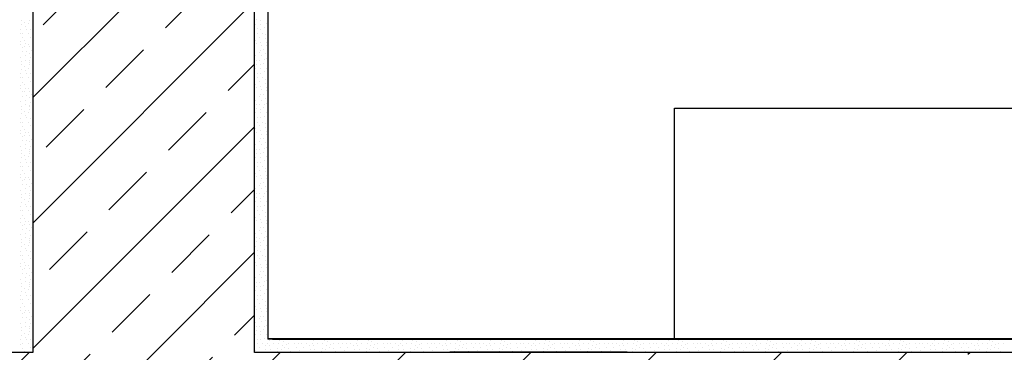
# Model space of a CAD drawing. Header units: millimetres. Extents: x -4577 to 1032787, y -66234 to 201209.
# Tile 69 of 256: x 3107 to 4217, y -9384 to -9009. Entities that reach past the tile are written whole.
import ezdxf

# ---------------------------------------------------------------- set-up
doc = ezdxf.new("R2010")
doc.units = ezdxf.units.MM
doc.linetypes.add('510_5_2OG_ELT_1004$0$11-07-22_DS_2OG$0$AUSGEZOGEN', pattern=[0])
for name, color, linetype in [('510_5_2OG_ELT_1004$0$11-07-22_DS_2OG$0$Fassade', 8, '510_5_2OG_ELT_1004$0$11-07-22_DS_2OG$0$AUSGEZOGEN'), ('510_5_2OG_ELT_1004$0$11-07-22_DS_2OG$0$Nichttragende_Bauteile', 8, '510_5_2OG_ELT_1004$0$11-07-22_DS_2OG$0$AUSGEZOGEN'), ('510_5_2OG_ELT_1004$0$11-07-22_DS_2OG$0$Tragende_Bauteile', 8, '510_5_2OG_ELT_1004$0$11-07-22_DS_2OG$0$AUSGEZOGEN')]:
    doc.layers.add(name, color=color, linetype=linetype)
pattern_1 = [(45, (1895.8, -66891.69), (-70.71068, 70.71068), []), (45, (1860.44, -66856.34), (-70.71068, 70.71068), [60, -35])]

# ---------------------------------------------------------------- blocks, each defined once
blk = doc.blocks.new('510_5_2OG_ELT_1004$0$11-07-22_DS_2OG$0$MUSTER_0')
at = {"layer": '510_5_2OG_ELT_1004$0$11-07-22_DS_2OG$0$Nichttragende_Bauteile', "color": 7, "linetype": '510_5_2OG_ELT_1004$0$11-07-22_DS_2OG$0$AUSGEZOGEN', "lineweight": 18}
for p, q in [((1.2131, 57.88185), (1.2131, 57.88185)), ((1.21695, 57.87935), (1.21695, 57.87935)), ((1.2213, 57.8779), (1.2213, 57.8779)), ((1.22155, 57.88155), (1.22155, 57.88155)), ((1.4784, 57.88225), (1.4784, 57.88225)), ((1.48315, 57.88155), (1.48315, 57.88155)), ((1.4889, 57.87795), (1.4889, 57.87795)), ((1.2114, 57.867), (1.2114, 57.867)), ((1.21205, 57.87155), (1.21205, 57.87155)), ((1.21255, 57.87665), (1.21255, 57.87665)), ((1.21465, 57.8672), (1.21465, 57.8672)), ((1.21785, 57.8747), (1.21785, 57.8747)), ((1.21835, 57.87185), (1.21835, 57.87185)), ((1.22115, 57.8672), (1.22115, 57.8672)), ((1.22295, 57.8717), (1.22295, 57.8717)), ((1.2255, 57.8672), (1.2255, 57.8672)), ((1.4773, 57.8774), (1.4773, 57.8774)), ((1.4787, 57.87205), (1.4787, 57.87205)), ((1.4794, 57.86715), (1.4794, 57.86715)), ((1.4826, 57.87175), (1.4826, 57.87175)), ((1.4827, 57.87755), (1.4827, 57.87755)), ((1.48435, 57.86715), (1.48435, 57.86715)), ((1.48755, 57.8736), (1.48755, 57.8736)), ((1.491, 57.8678), (1.491, 57.8678)), ((1.2116, 57.85795), (1.2116, 57.85795)), ((1.21465, 57.86225), (1.21465, 57.86225)), ((1.2168, 57.85895), (1.2168, 57.85895)), ((1.22275, 57.863), (1.22275, 57.863)), ((1.47685, 57.8594), (1.47685, 57.8594)), ((1.4776, 57.8559), (1.4776, 57.8559)), ((1.48115, 57.86295), (1.48115, 57.86295)), ((1.48225, 57.85715), (1.48225, 57.85715)), ((1.48785, 57.86535), (1.48785, 57.86535)), ((1.48845, 57.86095), (1.48845, 57.86095)), ((1.4897, 57.8566), (1.4897, 57.8566)), ((1.2123, 57.85445), (1.2123, 57.85445)), ((1.2138, 57.84645), (1.2138, 57.84645)), ((1.21405, 57.85105), (1.21405, 57.85105)), ((1.21615, 57.85215), (1.21615, 57.85215)), ((1.2171, 57.8552), (1.2171, 57.8552)), ((1.2184, 57.8468), (1.2184, 57.8468)), ((1.221, 57.85505), (1.221, 57.85505)), ((1.2222, 57.85215), (1.2222, 57.85215)), ((1.2223, 57.8447), (1.2223, 57.8447)), ((1.22455, 57.84795), (1.22455, 57.84795)), ((1.48145, 57.84545), (1.48145, 57.84545)), ((1.48285, 57.84825), (1.48285, 57.84825)), ((1.4834, 57.85345), (1.4834, 57.85345)), ((1.4858, 57.8485), (1.4858, 57.8485)), ((1.48965, 57.8531), (1.48965, 57.8531)), ((1.2119, 57.83995), (1.2119, 57.83995)), ((1.21325, 57.8351), (1.21325, 57.8351)), ((1.21725, 57.8418), (1.21725, 57.8418)), ((1.2179, 57.837), (1.2179, 57.837)), ((1.2225, 57.8363), (1.2225, 57.8363)), ((1.2225, 57.8342), (1.2225, 57.8342)), ((1.223, 57.8396), (1.223, 57.8396)), ((1.47735, 57.84175), (1.47735, 57.84175)), ((1.47775, 57.8366), (1.47775, 57.8366)), ((1.4814, 57.8364), (1.4814, 57.8364)), ((1.48385, 57.84195), (1.48385, 57.84195)), ((1.4874, 57.83715), (1.4874, 57.83715)), ((1.48825, 57.844), (1.48825, 57.844)), ((1.48995, 57.8384), (1.48995, 57.8384)), ((1.21255, 57.82665), (1.21255, 57.82665)), ((1.2131, 57.83185), (1.2131, 57.83185)), ((1.21695, 57.82935), (1.21695, 57.82935)), ((1.21785, 57.8247), (1.21785, 57.8247)), ((1.2213, 57.8279), (1.2213, 57.8279)), ((1.22155, 57.83155), (1.22155, 57.83155)), ((1.4773, 57.8274), (1.4773, 57.8274)), ((1.4784, 57.83225), (1.4784, 57.83225)), ((1.4827, 57.82755), (1.4827, 57.82755)), ((1.48315, 57.83155), (1.48315, 57.83155)), ((1.48585, 57.8332), (1.48585, 57.8332)), ((1.48755, 57.8236), (1.48755, 57.8236)), ((1.4889, 57.82795), (1.4889, 57.82795)), ((1.2114, 57.817), (1.2114, 57.817)), ((1.21205, 57.82155), (1.21205, 57.82155)), ((1.21465, 57.8172), (1.21465, 57.8172)), ((1.21465, 57.81225), (1.21465, 57.81225)), ((1.21835, 57.82185), (1.21835, 57.82185)), ((1.22115, 57.8172), (1.22115, 57.8172)), ((1.22275, 57.813), (1.22275, 57.813)), ((1.22295, 57.8217), (1.22295, 57.8217)), ((1.2255, 57.8172), (1.2255, 57.8172)), ((1.4787, 57.82205), (1.4787, 57.82205)), ((1.4794, 57.81715), (1.4794, 57.81715)), ((1.48115, 57.81295), (1.48115, 57.81295)), ((1.4826, 57.82175), (1.4826, 57.82175)), ((1.48435, 57.81715), (1.48435, 57.81715)), ((1.48785, 57.81535), (1.48785, 57.81535)), ((1.491, 57.8178), (1.491, 57.8178)), ((1.2116, 57.80795), (1.2116, 57.80795)), ((1.2123, 57.80445), (1.2123, 57.80445)), ((1.21405, 57.80105), (1.21405, 57.80105)), ((1.21615, 57.80215), (1.21615, 57.80215)), ((1.2168, 57.80895), (1.2168, 57.80895)), ((1.2171, 57.8052), (1.2171, 57.8052)), ((1.221, 57.80505), (1.221, 57.80505)), ((1.2222, 57.80215), (1.2222, 57.80215)), ((1.47685, 57.8094), (1.47685, 57.8094)), ((1.4776, 57.8059), (1.4776, 57.8059)), ((1.48225, 57.80715), (1.48225, 57.80715)), ((1.4834, 57.80345), (1.4834, 57.80345)), ((1.48845, 57.81095), (1.48845, 57.81095)), ((1.48965, 57.8031), (1.48965, 57.8031)), ((1.4897, 57.8066), (1.4897, 57.8066)), ((1.2119, 57.78995), (1.2119, 57.78995)), ((1.2138, 57.79645), (1.2138, 57.79645)), ((1.21725, 57.7918), (1.21725, 57.7918)), ((1.2184, 57.7968), (1.2184, 57.7968)), ((1.2223, 57.7947), (1.2223, 57.7947)), ((1.223, 57.7896), (1.223, 57.7896)), ((1.22455, 57.79795), (1.22455, 57.79795)), ((1.47735, 57.79175), (1.47735, 57.79175)), ((1.48145, 57.79545), (1.48145, 57.79545)), ((1.48285, 57.79825), (1.48285, 57.79825)), ((1.48385, 57.79195), (1.48385, 57.79195)), ((1.4858, 57.7985), (1.4858, 57.7985)), ((1.48825, 57.794), (1.48825, 57.794)), ((1.2131, 57.78185), (1.2131, 57.78185)), ((1.21325, 57.7851), (1.21325, 57.7851)), ((1.21695, 57.77935), (1.21695, 57.77935)), ((1.2179, 57.787), (1.2179, 57.787)), ((1.2213, 57.7779), (1.2213, 57.7779)), ((1.22155, 57.78155), (1.22155, 57.78155)), ((1.2225, 57.7863), (1.2225, 57.7863)), ((1.2225, 57.7842), (1.2225, 57.7842)), ((1.47775, 57.7866), (1.47775, 57.7866)), ((1.4784, 57.78225), (1.4784, 57.78225)), ((1.4814, 57.7864), (1.4814, 57.7864)), ((1.48315, 57.78155), (1.48315, 57.78155)), ((1.48585, 57.7832), (1.48585, 57.7832)), ((1.4874, 57.78715), (1.4874, 57.78715)), ((1.4889, 57.77795), (1.4889, 57.77795)), ((1.48995, 57.7884), (1.48995, 57.7884)), ((1.2114, 57.767), (1.2114, 57.767)), ((1.21205, 57.77155), (1.21205, 57.77155)), ((1.21255, 57.77665), (1.21255, 57.77665)), ((1.21465, 57.7672), (1.21465, 57.7672)), ((1.21785, 57.7747), (1.21785, 57.7747)), ((1.21835, 57.77185), (1.21835, 57.77185)), ((1.22115, 57.7672), (1.22115, 57.7672)), ((1.22295, 57.7717), (1.22295, 57.7717)), ((1.2255, 57.7672), (1.2255, 57.7672)), ((1.4773, 57.7774), (1.4773, 57.7774)), ((1.4787, 57.77205), (1.4787, 57.77205)), ((1.4794, 57.76715), (1.4794, 57.76715)), ((1.4826, 57.77175), (1.4826, 57.77175)), ((1.4827, 57.77755), (1.4827, 57.77755)), ((1.48435, 57.76715), (1.48435, 57.76715)), ((1.48755, 57.7736), (1.48755, 57.7736)), ((1.491, 57.7678), (1.491, 57.7678)), ((1.2116, 57.75795), (1.2116, 57.75795)), ((1.21465, 57.76225), (1.21465, 57.76225)), ((1.2168, 57.75895), (1.2168, 57.75895)), ((1.22275, 57.763), (1.22275, 57.763)), ((1.47685, 57.7594), (1.47685, 57.7594)), ((1.4776, 57.7559), (1.4776, 57.7559)), ((1.48115, 57.76295), (1.48115, 57.76295)), ((1.48225, 57.75715), (1.48225, 57.75715)), ((1.48785, 57.76535), (1.48785, 57.76535)), ((1.48845, 57.76095), (1.48845, 57.76095)), ((1.4897, 57.7566), (1.4897, 57.7566)), ((1.2123, 57.75445), (1.2123, 57.75445)), ((1.2138, 57.74645), (1.2138, 57.74645)), ((1.21405, 57.75105), (1.21405, 57.75105)), ((1.21615, 57.75215), (1.21615, 57.75215)), ((1.2171, 57.7552), (1.2171, 57.7552)), ((1.2184, 57.7468), (1.2184, 57.7468)), ((1.221, 57.75505), (1.221, 57.75505)), ((1.2222, 57.75215), (1.2222, 57.75215)), ((1.2223, 57.7447), (1.2223, 57.7447)), ((1.22455, 57.74795), (1.22455, 57.74795)), ((1.48145, 57.74545), (1.48145, 57.74545)), ((1.48285, 57.74825), (1.48285, 57.74825)), ((1.4834, 57.75345), (1.4834, 57.75345)), ((1.4858, 57.7485), (1.4858, 57.7485)), ((1.48965, 57.7531), (1.48965, 57.7531)), ((1.2119, 57.73995), (1.2119, 57.73995)), ((1.21325, 57.7351), (1.21325, 57.7351)), ((1.21725, 57.7418), (1.21725, 57.7418)), ((1.2179, 57.737), (1.2179, 57.737)), ((1.2225, 57.7363), (1.2225, 57.7363)), ((1.2225, 57.7342), (1.2225, 57.7342)), ((1.223, 57.7396), (1.223, 57.7396)), ((1.47735, 57.74175), (1.47735, 57.74175)), ((1.47775, 57.7366), (1.47775, 57.7366)), ((1.4814, 57.7364), (1.4814, 57.7364)), ((1.48385, 57.74195), (1.48385, 57.74195)), ((1.4874, 57.73715), (1.4874, 57.73715)), ((1.48825, 57.744), (1.48825, 57.744)), ((1.48995, 57.7384), (1.48995, 57.7384)), ((1.21255, 57.72665), (1.21255, 57.72665)), ((1.2131, 57.73185), (1.2131, 57.73185)), ((1.21695, 57.72935), (1.21695, 57.72935)), ((1.21785, 57.7247), (1.21785, 57.7247)), ((1.2213, 57.7279), (1.2213, 57.7279)), ((1.22155, 57.73155), (1.22155, 57.73155)), ((1.4773, 57.7274), (1.4773, 57.7274)), ((1.4784, 57.73225), (1.4784, 57.73225)), ((1.4827, 57.72755), (1.4827, 57.72755)), ((1.48315, 57.73155), (1.48315, 57.73155)), ((1.48585, 57.7332), (1.48585, 57.7332)), ((1.48755, 57.7236), (1.48755, 57.7236)), ((1.4889, 57.72795), (1.4889, 57.72795)), ((1.2114, 57.717), (1.2114, 57.717)), ((1.21205, 57.72155), (1.21205, 57.72155)), ((1.21465, 57.7172), (1.21465, 57.7172)), ((1.21465, 57.71225), (1.21465, 57.71225)), ((1.21835, 57.72185), (1.21835, 57.72185)), ((1.22115, 57.7172), (1.22115, 57.7172)), ((1.22275, 57.713), (1.22275, 57.713)), ((1.22295, 57.7217), (1.22295, 57.7217)), ((1.2255, 57.7172), (1.2255, 57.7172)), ((1.4787, 57.72205), (1.4787, 57.72205)), ((1.4794, 57.71715), (1.4794, 57.71715)), ((1.48115, 57.71295), (1.48115, 57.71295)), ((1.4826, 57.72175), (1.4826, 57.72175)), ((1.48435, 57.71715), (1.48435, 57.71715)), ((1.48785, 57.71535), (1.48785, 57.71535)), ((1.491, 57.7178), (1.491, 57.7178)), ((1.2116, 57.70795), (1.2116, 57.70795)), ((1.2123, 57.70445), (1.2123, 57.70445)), ((1.21405, 57.70105), (1.21405, 57.70105)), ((1.21615, 57.70215), (1.21615, 57.70215)), ((1.2168, 57.70895), (1.2168, 57.70895)), ((1.2171, 57.7052), (1.2171, 57.7052)), ((1.221, 57.70505), (1.221, 57.70505)), ((1.2222, 57.70215), (1.2222, 57.70215)), ((1.47685, 57.7094), (1.47685, 57.7094)), ((1.4776, 57.7059), (1.4776, 57.7059)), ((1.48225, 57.70715), (1.48225, 57.70715)), ((1.4834, 57.70345), (1.4834, 57.70345)), ((1.48845, 57.71095), (1.48845, 57.71095)), ((1.48965, 57.7031), (1.48965, 57.7031)), ((1.4897, 57.7066), (1.4897, 57.7066)), ((1.2119, 57.68995), (1.2119, 57.68995)), ((1.2138, 57.69645), (1.2138, 57.69645)), ((1.21725, 57.6918), (1.21725, 57.6918)), ((1.2184, 57.6968), (1.2184, 57.6968)), ((1.2223, 57.6947), (1.2223, 57.6947)), ((1.223, 57.6896), (1.223, 57.6896)), ((1.22455, 57.69795), (1.22455, 57.69795)), ((1.47735, 57.69175), (1.47735, 57.69175)), ((1.48145, 57.69545), (1.48145, 57.69545)), ((1.48285, 57.69825), (1.48285, 57.69825)), ((1.48385, 57.69195), (1.48385, 57.69195)), ((1.4858, 57.6985), (1.4858, 57.6985)), ((1.48825, 57.694), (1.48825, 57.694)), ((1.2131, 57.68185), (1.2131, 57.68185)), ((1.21325, 57.6851), (1.21325, 57.6851)), ((1.21695, 57.67935), (1.21695, 57.67935)), ((1.2179, 57.687), (1.2179, 57.687)), ((1.2213, 57.6779), (1.2213, 57.6779)), ((1.22155, 57.68155), (1.22155, 57.68155)), ((1.2225, 57.6863), (1.2225, 57.6863)), ((1.2225, 57.6842), (1.2225, 57.6842)), ((1.47775, 57.6866), (1.47775, 57.6866)), ((1.4784, 57.68225), (1.4784, 57.68225)), ((1.4814, 57.6864), (1.4814, 57.6864)), ((1.48315, 57.68155), (1.48315, 57.68155)), ((1.48585, 57.6832), (1.48585, 57.6832)), ((1.4874, 57.68715), (1.4874, 57.68715)), ((1.4889, 57.67795), (1.4889, 57.67795)), ((1.48995, 57.6884), (1.48995, 57.6884)), ((1.2114, 57.667), (1.2114, 57.667)), ((1.21205, 57.67155), (1.21205, 57.67155)), ((1.21255, 57.67665), (1.21255, 57.67665)), ((1.21465, 57.6672), (1.21465, 57.6672)), ((1.21785, 57.6747), (1.21785, 57.6747)), ((1.21835, 57.67185), (1.21835, 57.67185)), ((1.22115, 57.6672), (1.22115, 57.6672)), ((1.22295, 57.6717), (1.22295, 57.6717)), ((1.2255, 57.6672), (1.2255, 57.6672)), ((1.4773, 57.6774), (1.4773, 57.6774)), ((1.4787, 57.67205), (1.4787, 57.67205)), ((1.4794, 57.66715), (1.4794, 57.66715)), ((1.4826, 57.67175), (1.4826, 57.67175)), ((1.4827, 57.67755), (1.4827, 57.67755)), ((1.48435, 57.66715), (1.48435, 57.66715)), ((1.48755, 57.6736), (1.48755, 57.6736)), ((1.491, 57.6678), (1.491, 57.6678)), ((1.2116, 57.65795), (1.2116, 57.65795)), ((1.21465, 57.66225), (1.21465, 57.66225)), ((1.2168, 57.65895), (1.2168, 57.65895)), ((1.22275, 57.663), (1.22275, 57.663)), ((1.47685, 57.6594), (1.47685, 57.6594)), ((1.4776, 57.6559), (1.4776, 57.6559)), ((1.48115, 57.66295), (1.48115, 57.66295)), ((1.48225, 57.65715), (1.48225, 57.65715)), ((1.48785, 57.66535), (1.48785, 57.66535)), ((1.48845, 57.66095), (1.48845, 57.66095)), ((1.4897, 57.6566), (1.4897, 57.6566)), ((1.2123, 57.65445), (1.2123, 57.65445)), ((1.2138, 57.64645), (1.2138, 57.64645)), ((1.21405, 57.65105), (1.21405, 57.65105)), ((1.21615, 57.65215), (1.21615, 57.65215)), ((1.2171, 57.6552), (1.2171, 57.6552)), ((1.2184, 57.6468), (1.2184, 57.6468)), ((1.221, 57.65505), (1.221, 57.65505)), ((1.2222, 57.65215), (1.2222, 57.65215)), ((1.2223, 57.6447), (1.2223, 57.6447)), ((1.22455, 57.64795), (1.22455, 57.64795)), ((1.48145, 57.64545), (1.48145, 57.64545)), ((1.48285, 57.64825), (1.48285, 57.64825)), ((1.4834, 57.65345), (1.4834, 57.65345)), ((1.4858, 57.6485), (1.4858, 57.6485)), ((1.48965, 57.6531), (1.48965, 57.6531)), ((1.2119, 57.63995), (1.2119, 57.63995)), ((1.21325, 57.6351), (1.21325, 57.6351)), ((1.21725, 57.6418), (1.21725, 57.6418)), ((1.2179, 57.637), (1.2179, 57.637)), ((1.2225, 57.6363), (1.2225, 57.6363)), ((1.2225, 57.6342), (1.2225, 57.6342)), ((1.223, 57.6396), (1.223, 57.6396)), ((1.47735, 57.64175), (1.47735, 57.64175)), ((1.47775, 57.6366), (1.47775, 57.6366)), ((1.4814, 57.6364), (1.4814, 57.6364)), ((1.48385, 57.64195), (1.48385, 57.64195)), ((1.4874, 57.63715), (1.4874, 57.63715)), ((1.48825, 57.644), (1.48825, 57.644)), ((1.48995, 57.6384), (1.48995, 57.6384)), ((1.21255, 57.62665), (1.21255, 57.62665)), ((1.2131, 57.63185), (1.2131, 57.63185)), ((1.21695, 57.62935), (1.21695, 57.62935)), ((1.21785, 57.6247), (1.21785, 57.6247)), ((1.2213, 57.6279), (1.2213, 57.6279)), ((1.22155, 57.63155), (1.22155, 57.63155)), ((1.4773, 57.6274), (1.4773, 57.6274)), ((1.4784, 57.63225), (1.4784, 57.63225)), ((1.4827, 57.62755), (1.4827, 57.62755)), ((1.48315, 57.63155), (1.48315, 57.63155)), ((1.48585, 57.6332), (1.48585, 57.6332)), ((1.48755, 57.6236), (1.48755, 57.6236)), ((1.4889, 57.62795), (1.4889, 57.62795)), ((1.2114, 57.617), (1.2114, 57.617)), ((1.21205, 57.62155), (1.21205, 57.62155)), ((1.21465, 57.6172), (1.21465, 57.6172)), ((1.21465, 57.61225), (1.21465, 57.61225)), ((1.21835, 57.62185), (1.21835, 57.62185)), ((1.22115, 57.6172), (1.22115, 57.6172)), ((1.22275, 57.613), (1.22275, 57.613)), ((1.22295, 57.6217), (1.22295, 57.6217)), ((1.2255, 57.6172), (1.2255, 57.6172)), ((1.4787, 57.62205), (1.4787, 57.62205)), ((1.4794, 57.61715), (1.4794, 57.61715)), ((1.48115, 57.61295), (1.48115, 57.61295)), ((1.4826, 57.62175), (1.4826, 57.62175)), ((1.48435, 57.61715), (1.48435, 57.61715)), ((1.48785, 57.61535), (1.48785, 57.61535)), ((1.491, 57.6178), (1.491, 57.6178)), ((1.2116, 57.60795), (1.2116, 57.60795)), ((1.2123, 57.60445), (1.2123, 57.60445)), ((1.21405, 57.60105), (1.21405, 57.60105)), ((1.21615, 57.60215), (1.21615, 57.60215)), ((1.2168, 57.60895), (1.2168, 57.60895)), ((1.2171, 57.6052), (1.2171, 57.6052)), ((1.221, 57.60505), (1.221, 57.60505)), ((1.2222, 57.60215), (1.2222, 57.60215)), ((1.47685, 57.6094), (1.47685, 57.6094)), ((1.4776, 57.6059), (1.4776, 57.6059)), ((1.48225, 57.60715), (1.48225, 57.60715)), ((1.4834, 57.60345), (1.4834, 57.60345)), ((1.48845, 57.61095), (1.48845, 57.61095)), ((1.48965, 57.6031), (1.48965, 57.6031)), ((1.4897, 57.6066), (1.4897, 57.6066)), ((1.2119, 57.58995), (1.2119, 57.58995)), ((1.2138, 57.59645), (1.2138, 57.59645)), ((1.21725, 57.5918), (1.21725, 57.5918)), ((1.2184, 57.5968), (1.2184, 57.5968)), ((1.2223, 57.5947), (1.2223, 57.5947)), ((1.223, 57.5896), (1.223, 57.5896)), ((1.22455, 57.59795), (1.22455, 57.59795)), ((1.47735, 57.59175), (1.47735, 57.59175)), ((1.48145, 57.59545), (1.48145, 57.59545)), ((1.48285, 57.59825), (1.48285, 57.59825)), ((1.48385, 57.59195), (1.48385, 57.59195)), ((1.4858, 57.5985), (1.4858, 57.5985)), ((1.48825, 57.594), (1.48825, 57.594)), ((1.2131, 57.58185), (1.2131, 57.58185)), ((1.21325, 57.5851), (1.21325, 57.5851)), ((1.21695, 57.57935), (1.21695, 57.57935)), ((1.2179, 57.587), (1.2179, 57.587)), ((1.2213, 57.5779), (1.2213, 57.5779)), ((1.22155, 57.58155), (1.22155, 57.58155)), ((1.2225, 57.5863), (1.2225, 57.5863)), ((1.2225, 57.5842), (1.2225, 57.5842)), ((1.47775, 57.5866), (1.47775, 57.5866)), ((1.4784, 57.58225), (1.4784, 57.58225)), ((1.4814, 57.5864), (1.4814, 57.5864)), ((1.48315, 57.58155), (1.48315, 57.58155)), ((1.48585, 57.5832), (1.48585, 57.5832)), ((1.4874, 57.58715), (1.4874, 57.58715)), ((1.4889, 57.57795), (1.4889, 57.57795)), ((1.48995, 57.5884), (1.48995, 57.5884)), ((1.2114, 57.567), (1.2114, 57.567)), ((1.21205, 57.57155), (1.21205, 57.57155)), ((1.21255, 57.57665), (1.21255, 57.57665)), ((1.21465, 57.5672), (1.21465, 57.5672)), ((1.21785, 57.5747), (1.21785, 57.5747)), ((1.21835, 57.57185), (1.21835, 57.57185)), ((1.22115, 57.5672), (1.22115, 57.5672)), ((1.22295, 57.5717), (1.22295, 57.5717)), ((1.2255, 57.5672), (1.2255, 57.5672)), ((1.4773, 57.5774), (1.4773, 57.5774)), ((1.4787, 57.57205), (1.4787, 57.57205)), ((1.4794, 57.56715), (1.4794, 57.56715)), ((1.4826, 57.57175), (1.4826, 57.57175)), ((1.4827, 57.57755), (1.4827, 57.57755)), ((1.48435, 57.56715), (1.48435, 57.56715)), ((1.48755, 57.5736), (1.48755, 57.5736)), ((1.491, 57.5678), (1.491, 57.5678)), ((1.2116, 57.55795), (1.2116, 57.55795)), ((1.21465, 57.56225), (1.21465, 57.56225)), ((1.2168, 57.55895), (1.2168, 57.55895)), ((1.22275, 57.563), (1.22275, 57.563)), ((1.47685, 57.5594), (1.47685, 57.5594)), ((1.4776, 57.5559), (1.4776, 57.5559)), ((1.48115, 57.56295), (1.48115, 57.56295)), ((1.48225, 57.55715), (1.48225, 57.55715)), ((1.48785, 57.56535), (1.48785, 57.56535)), ((1.48845, 57.56095), (1.48845, 57.56095)), ((1.4897, 57.5566), (1.4897, 57.5566)), ((1.2123, 57.55445), (1.2123, 57.55445)), ((1.2138, 57.54645), (1.2138, 57.54645)), ((1.21405, 57.55105), (1.21405, 57.55105)), ((1.21615, 57.55215), (1.21615, 57.55215)), ((1.2171, 57.5552), (1.2171, 57.5552)), ((1.2184, 57.5468), (1.2184, 57.5468)), ((1.221, 57.55505), (1.221, 57.55505)), ((1.2222, 57.55215), (1.2222, 57.55215)), ((1.2223, 57.5447), (1.2223, 57.5447)), ((1.22455, 57.54795), (1.22455, 57.54795)), ((1.48145, 57.54545), (1.48145, 57.54545)), ((1.48285, 57.54825), (1.48285, 57.54825)), ((1.4834, 57.55345), (1.4834, 57.55345)), ((1.4858, 57.5485), (1.4858, 57.5485)), ((1.48965, 57.5531), (1.48965, 57.5531)), ((1.2119, 57.53995), (1.2119, 57.53995)), ((1.21325, 57.5351), (1.21325, 57.5351)), ((1.21725, 57.5418), (1.21725, 57.5418)), ((1.2179, 57.537), (1.2179, 57.537)), ((1.2225, 57.5363), (1.2225, 57.5363)), ((1.2225, 57.5342), (1.2225, 57.5342)), ((1.223, 57.5396), (1.223, 57.5396)), ((1.47735, 57.54175), (1.47735, 57.54175)), ((1.47775, 57.5366), (1.47775, 57.5366)), ((1.4814, 57.5364), (1.4814, 57.5364)), ((1.48385, 57.54195), (1.48385, 57.54195)), ((1.4874, 57.53715), (1.4874, 57.53715)), ((1.48825, 57.544), (1.48825, 57.544)), ((1.48995, 57.5384), (1.48995, 57.5384)), ((1.21255, 57.52665), (1.21255, 57.52665)), ((1.2131, 57.53185), (1.2131, 57.53185)), ((1.21695, 57.52935), (1.21695, 57.52935)), ((1.21785, 57.5247), (1.21785, 57.5247)), ((1.2213, 57.5279), (1.2213, 57.5279)), ((1.22155, 57.53155), (1.22155, 57.53155)), ((1.4773, 57.5274), (1.4773, 57.5274)), ((1.4784, 57.53225), (1.4784, 57.53225)), ((1.4827, 57.52755), (1.4827, 57.52755)), ((1.48315, 57.53155), (1.48315, 57.53155)), ((1.48585, 57.5332), (1.48585, 57.5332)), ((1.48755, 57.5236), (1.48755, 57.5236)), ((1.4889, 57.52795), (1.4889, 57.52795)), ((1.2114, 57.517), (1.2114, 57.517)), ((1.21205, 57.52155), (1.21205, 57.52155)), ((1.21465, 57.5172), (1.21465, 57.5172)), ((1.21465, 57.51225), (1.21465, 57.51225)), ((1.21835, 57.52185), (1.21835, 57.52185)), ((1.22115, 57.5172), (1.22115, 57.5172)), ((1.22275, 57.513), (1.22275, 57.513)), ((1.22295, 57.5217), (1.22295, 57.5217)), ((1.2255, 57.5172), (1.2255, 57.5172)), ((1.4787, 57.52205), (1.4787, 57.52205)), ((1.4794, 57.51715), (1.4794, 57.51715)), ((1.48115, 57.51295), (1.48115, 57.51295)), ((1.4826, 57.52175), (1.4826, 57.52175)), ((1.48435, 57.51715), (1.48435, 57.51715)), ((1.48785, 57.51535), (1.48785, 57.51535)), ((1.491, 57.5178), (1.491, 57.5178)), ((1.4923, 57.52065), (1.4923, 57.52065)), ((1.49235, 57.5149), (1.49235, 57.5149)), ((1.49395, 57.5113), (1.49395, 57.5113)), ((1.497, 57.51725), (1.497, 57.51725)), ((1.5022, 57.5124), (1.5022, 57.5124)), ((1.50295, 57.5175), (1.50295, 57.5175)), ((1.5046, 57.52145), (1.5046, 57.52145)), ((1.50715, 57.5148), (1.50715, 57.5148)), ((1.50815, 57.5195), (1.50815, 57.5195)), ((1.5102, 57.5127), (1.5102, 57.5127)), ((1.5114, 57.517), (1.5114, 57.517)), ((1.51205, 57.52155), (1.51205, 57.52155)), ((1.51465, 57.5172), (1.51465, 57.5172)), ((1.51465, 57.51225), (1.51465, 57.51225)), ((1.51835, 57.52185), (1.51835, 57.52185)), ((1.52115, 57.5172), (1.52115, 57.5172)), ((1.52275, 57.513), (1.52275, 57.513)), ((1.52295, 57.5217), (1.52295, 57.5217)), ((1.5255, 57.5172), (1.5255, 57.5172)), ((1.5287, 57.52205), (1.5287, 57.52205)), ((1.5294, 57.51715), (1.5294, 57.51715)), ((1.53115, 57.51295), (1.53115, 57.51295)), ((1.5326, 57.52175), (1.5326, 57.52175)), ((1.53435, 57.51715), (1.53435, 57.51715)), ((1.53785, 57.51535), (1.53785, 57.51535)), ((1.541, 57.5178), (1.541, 57.5178)), ((1.5423, 57.52065), (1.5423, 57.52065)), ((1.54235, 57.5149), (1.54235, 57.5149)), ((1.54395, 57.5113), (1.54395, 57.5113)), ((1.547, 57.51725), (1.547, 57.51725)), ((1.5522, 57.5124), (1.5522, 57.5124)), ((1.55295, 57.5175), (1.55295, 57.5175)), ((1.5546, 57.52145), (1.5546, 57.52145)), ((1.55715, 57.5148), (1.55715, 57.5148)), ((1.55815, 57.5195), (1.55815, 57.5195)), ((1.5602, 57.5127), (1.5602, 57.5127)), ((1.5614, 57.517), (1.5614, 57.517)), ((1.56205, 57.52155), (1.56205, 57.52155)), ((1.56465, 57.5172), (1.56465, 57.5172)), ((1.56465, 57.51225), (1.56465, 57.51225)), ((1.56835, 57.52185), (1.56835, 57.52185)), ((1.57115, 57.5172), (1.57115, 57.5172)), ((1.57275, 57.513), (1.57275, 57.513)), ((1.57295, 57.5217), (1.57295, 57.5217)), ((1.5755, 57.5172), (1.5755, 57.5172)), ((1.5787, 57.52205), (1.5787, 57.52205)), ((1.5794, 57.51715), (1.5794, 57.51715)), ((1.58115, 57.51295), (1.58115, 57.51295)), ((1.5826, 57.52175), (1.5826, 57.52175)), ((1.58435, 57.51715), (1.58435, 57.51715)), ((1.58785, 57.51535), (1.58785, 57.51535)), ((1.591, 57.5178), (1.591, 57.5178)), ((1.5923, 57.52065), (1.5923, 57.52065)), ((1.59235, 57.5149), (1.59235, 57.5149)), ((1.59395, 57.5113), (1.59395, 57.5113)), ((1.597, 57.51725), (1.597, 57.51725)), ((1.6022, 57.5124), (1.6022, 57.5124)), ((1.60295, 57.5175), (1.60295, 57.5175)), ((1.6046, 57.52145), (1.6046, 57.52145)), ((1.60715, 57.5148), (1.60715, 57.5148)), ((1.60815, 57.5195), (1.60815, 57.5195)), ((1.6102, 57.5127), (1.6102, 57.5127)), ((1.6114, 57.517), (1.6114, 57.517)), ((1.61205, 57.52155), (1.61205, 57.52155)), ((1.61465, 57.5172), (1.61465, 57.5172)), ((1.61465, 57.51225), (1.61465, 57.51225)), ((1.61835, 57.52185), (1.61835, 57.52185)), ((1.62115, 57.5172), (1.62115, 57.5172)), ((1.62275, 57.513), (1.62275, 57.513)), ((1.62295, 57.5217), (1.62295, 57.5217)), ((1.6255, 57.5172), (1.6255, 57.5172)), ((1.6287, 57.52205), (1.6287, 57.52205)), ((1.6294, 57.51715), (1.6294, 57.51715)), ((1.63115, 57.51295), (1.63115, 57.51295)), ((1.6326, 57.52175), (1.6326, 57.52175)), ((1.63435, 57.51715), (1.63435, 57.51715)), ((1.63785, 57.51535), (1.63785, 57.51535)), ((1.641, 57.5178), (1.641, 57.5178)), ((1.6423, 57.52065), (1.6423, 57.52065)), ((1.64235, 57.5149), (1.64235, 57.5149)), ((1.64395, 57.5113), (1.64395, 57.5113)), ((1.647, 57.51725), (1.647, 57.51725)), ((1.6522, 57.5124), (1.6522, 57.5124)), ((1.65295, 57.5175), (1.65295, 57.5175)), ((1.6546, 57.52145), (1.6546, 57.52145)), ((1.65715, 57.5148), (1.65715, 57.5148)), ((1.65815, 57.5195), (1.65815, 57.5195)), ((1.6602, 57.5127), (1.6602, 57.5127)), ((1.6614, 57.517), (1.6614, 57.517)), ((1.66205, 57.52155), (1.66205, 57.52155)), ((1.66465, 57.5172), (1.66465, 57.5172)), ((1.66465, 57.51225), (1.66465, 57.51225)), ((1.66835, 57.52185), (1.66835, 57.52185)), ((1.67115, 57.5172), (1.67115, 57.5172)), ((1.67275, 57.513), (1.67275, 57.513)), ((1.67295, 57.5217), (1.67295, 57.5217)), ((1.6755, 57.5172), (1.6755, 57.5172)), ((1.6787, 57.52205), (1.6787, 57.52205)), ((1.6794, 57.51715), (1.6794, 57.51715)), ((1.68115, 57.51295), (1.68115, 57.51295)), ((1.6826, 57.52175), (1.6826, 57.52175)), ((1.68435, 57.51715), (1.68435, 57.51715)), ((1.68785, 57.51535), (1.68785, 57.51535)), ((1.691, 57.5178), (1.691, 57.5178)), ((1.6923, 57.52065), (1.6923, 57.52065)), ((1.69235, 57.5149), (1.69235, 57.5149)), ((1.69395, 57.5113), (1.69395, 57.5113)), ((1.697, 57.51725), (1.697, 57.51725)), ((1.7022, 57.5124), (1.7022, 57.5124)), ((1.70295, 57.5175), (1.70295, 57.5175)), ((1.7046, 57.52145), (1.7046, 57.52145)), ((1.70715, 57.5148), (1.70715, 57.5148)), ((1.70815, 57.5195), (1.70815, 57.5195)), ((1.7102, 57.5127), (1.7102, 57.5127)), ((1.7114, 57.517), (1.7114, 57.517)), ((1.71205, 57.52155), (1.71205, 57.52155)), ((1.71465, 57.5172), (1.71465, 57.5172)), ((1.71465, 57.51225), (1.71465, 57.51225)), ((1.71835, 57.52185), (1.71835, 57.52185)), ((1.72115, 57.5172), (1.72115, 57.5172)), ((1.72275, 57.513), (1.72275, 57.513)), ((1.72295, 57.5217), (1.72295, 57.5217)), ((1.7255, 57.5172), (1.7255, 57.5172)), ((1.7287, 57.52205), (1.7287, 57.52205)), ((1.7294, 57.51715), (1.7294, 57.51715)), ((1.73115, 57.51295), (1.73115, 57.51295)), ((1.7326, 57.52175), (1.7326, 57.52175)), ((1.73435, 57.51715), (1.73435, 57.51715)), ((1.73785, 57.51535), (1.73785, 57.51535)), ((1.741, 57.5178), (1.741, 57.5178)), ((1.7423, 57.52065), (1.7423, 57.52065)), ((1.74235, 57.5149), (1.74235, 57.5149)), ((1.74395, 57.5113), (1.74395, 57.5113)), ((1.747, 57.51725), (1.747, 57.51725)), ((1.7522, 57.5124), (1.7522, 57.5124)), ((1.75295, 57.5175), (1.75295, 57.5175)), ((1.7546, 57.52145), (1.7546, 57.52145)), ((1.75715, 57.5148), (1.75715, 57.5148)), ((1.75815, 57.5195), (1.75815, 57.5195)), ((1.7602, 57.5127), (1.7602, 57.5127)), ((1.7614, 57.517), (1.7614, 57.517)), ((1.76205, 57.52155), (1.76205, 57.52155)), ((1.76465, 57.5172), (1.76465, 57.5172)), ((1.76465, 57.51225), (1.76465, 57.51225)), ((1.76835, 57.52185), (1.76835, 57.52185)), ((1.77115, 57.5172), (1.77115, 57.5172)), ((1.77275, 57.513), (1.77275, 57.513)), ((1.77295, 57.5217), (1.77295, 57.5217)), ((1.7755, 57.5172), (1.7755, 57.5172)), ((1.7787, 57.52205), (1.7787, 57.52205)), ((1.7794, 57.51715), (1.7794, 57.51715)), ((1.78115, 57.51295), (1.78115, 57.51295)), ((1.7826, 57.52175), (1.7826, 57.52175)), ((1.78435, 57.51715), (1.78435, 57.51715)), ((1.78785, 57.51535), (1.78785, 57.51535)), ((1.791, 57.5178), (1.791, 57.5178)), ((1.7923, 57.52065), (1.7923, 57.52065)), ((1.79235, 57.5149), (1.79235, 57.5149)), ((1.79395, 57.5113), (1.79395, 57.5113)), ((1.797, 57.51725), (1.797, 57.51725)), ((1.8022, 57.5124), (1.8022, 57.5124)), ((1.80295, 57.5175), (1.80295, 57.5175)), ((1.8046, 57.52145), (1.8046, 57.52145)), ((1.80715, 57.5148), (1.80715, 57.5148)), ((1.80815, 57.5195), (1.80815, 57.5195)), ((1.8102, 57.5127), (1.8102, 57.5127)), ((1.8114, 57.517), (1.8114, 57.517)), ((1.81205, 57.52155), (1.81205, 57.52155)), ((1.81465, 57.5172), (1.81465, 57.5172)), ((1.81465, 57.51225), (1.81465, 57.51225)), ((1.81835, 57.52185), (1.81835, 57.52185)), ((1.82115, 57.5172), (1.82115, 57.5172)), ((1.82275, 57.513), (1.82275, 57.513)), ((1.82295, 57.5217), (1.82295, 57.5217)), ((1.8255, 57.5172), (1.8255, 57.5172)), ((1.8287, 57.52205), (1.8287, 57.52205)), ((1.8294, 57.51715), (1.8294, 57.51715)), ((1.83115, 57.51295), (1.83115, 57.51295)), ((1.8326, 57.52175), (1.8326, 57.52175)), ((1.83435, 57.51715), (1.83435, 57.51715)), ((1.83785, 57.51535), (1.83785, 57.51535)), ((1.841, 57.5178), (1.841, 57.5178)), ((1.8423, 57.52065), (1.8423, 57.52065)), ((1.84235, 57.5149), (1.84235, 57.5149)), ((1.84395, 57.5113), (1.84395, 57.5113)), ((1.847, 57.51725), (1.847, 57.51725)), ((1.8522, 57.5124), (1.8522, 57.5124)), ((1.85295, 57.5175), (1.85295, 57.5175)), ((1.8546, 57.52145), (1.8546, 57.52145)), ((1.85715, 57.5148), (1.85715, 57.5148)), ((1.85815, 57.5195), (1.85815, 57.5195)), ((1.8602, 57.5127), (1.8602, 57.5127)), ((1.8614, 57.517), (1.8614, 57.517)), ((1.86205, 57.52155), (1.86205, 57.52155)), ((1.86465, 57.5172), (1.86465, 57.5172)), ((1.86465, 57.51225), (1.86465, 57.51225)), ((1.86835, 57.52185), (1.86835, 57.52185)), ((1.87115, 57.5172), (1.87115, 57.5172)), ((1.87275, 57.513), (1.87275, 57.513)), ((1.87295, 57.5217), (1.87295, 57.5217)), ((1.8755, 57.5172), (1.8755, 57.5172)), ((1.8787, 57.52205), (1.8787, 57.52205)), ((1.8794, 57.51715), (1.8794, 57.51715)), ((1.88115, 57.51295), (1.88115, 57.51295)), ((1.8826, 57.52175), (1.8826, 57.52175)), ((1.88435, 57.51715), (1.88435, 57.51715)), ((1.88785, 57.51535), (1.88785, 57.51535)), ((1.891, 57.5178), (1.891, 57.5178)), ((1.8923, 57.52065), (1.8923, 57.52065)), ((1.89235, 57.5149), (1.89235, 57.5149)), ((1.89395, 57.5113), (1.89395, 57.5113)), ((1.897, 57.51725), (1.897, 57.51725)), ((1.9022, 57.5124), (1.9022, 57.5124)), ((1.90295, 57.5175), (1.90295, 57.5175)), ((1.9046, 57.52145), (1.9046, 57.52145)), ((1.90715, 57.5148), (1.90715, 57.5148)), ((1.90815, 57.5195), (1.90815, 57.5195)), ((1.9102, 57.5127), (1.9102, 57.5127)), ((1.9114, 57.517), (1.9114, 57.517)), ((1.91205, 57.52155), (1.91205, 57.52155)), ((1.91465, 57.5172), (1.91465, 57.5172)), ((1.91465, 57.51225), (1.91465, 57.51225)), ((1.91835, 57.52185), (1.91835, 57.52185)), ((1.92115, 57.5172), (1.92115, 57.5172)), ((1.92275, 57.513), (1.92275, 57.513)), ((1.92295, 57.5217), (1.92295, 57.5217)), ((1.9255, 57.5172), (1.9255, 57.5172)), ((1.9287, 57.52205), (1.9287, 57.52205)), ((1.9294, 57.51715), (1.9294, 57.51715)), ((1.93115, 57.51295), (1.93115, 57.51295)), ((1.9326, 57.52175), (1.9326, 57.52175)), ((1.93435, 57.51715), (1.93435, 57.51715)), ((1.93785, 57.51535), (1.93785, 57.51535)), ((1.941, 57.5178), (1.941, 57.5178)), ((1.9423, 57.52065), (1.9423, 57.52065)), ((1.94235, 57.5149), (1.94235, 57.5149)), ((1.94395, 57.5113), (1.94395, 57.5113)), ((1.947, 57.51725), (1.947, 57.51725)), ((1.9522, 57.5124), (1.9522, 57.5124)), ((1.95295, 57.5175), (1.95295, 57.5175)), ((1.9546, 57.52145), (1.9546, 57.52145)), ((1.95715, 57.5148), (1.95715, 57.5148)), ((1.95815, 57.5195), (1.95815, 57.5195)), ((1.9602, 57.5127), (1.9602, 57.5127)), ((1.9614, 57.517), (1.9614, 57.517)), ((1.96205, 57.52155), (1.96205, 57.52155)), ((1.96465, 57.5172), (1.96465, 57.5172)), ((1.96465, 57.51225), (1.96465, 57.51225)), ((1.96835, 57.52185), (1.96835, 57.52185)), ((1.97115, 57.5172), (1.97115, 57.5172)), ((1.97275, 57.513), (1.97275, 57.513)), ((1.97295, 57.5217), (1.97295, 57.5217)), ((1.9755, 57.5172), (1.9755, 57.5172)), ((1.9787, 57.52205), (1.9787, 57.52205)), ((1.9794, 57.51715), (1.9794, 57.51715)), ((1.98115, 57.51295), (1.98115, 57.51295)), ((1.9826, 57.52175), (1.9826, 57.52175)), ((1.98435, 57.51715), (1.98435, 57.51715)), ((1.98785, 57.51535), (1.98785, 57.51535)), ((1.991, 57.5178), (1.991, 57.5178)), ((1.9923, 57.52065), (1.9923, 57.52065)), ((1.99235, 57.5149), (1.99235, 57.5149)), ((1.99395, 57.5113), (1.99395, 57.5113)), ((1.997, 57.51725), (1.997, 57.51725)), ((2.0022, 57.5124), (2.0022, 57.5124)), ((2.00295, 57.5175), (2.00295, 57.5175)), ((2.0046, 57.52145), (2.0046, 57.52145)), ((2.00715, 57.5148), (2.00715, 57.5148)), ((2.00815, 57.5195), (2.00815, 57.5195)), ((2.0102, 57.5127), (2.0102, 57.5127)), ((2.0114, 57.517), (2.0114, 57.517)), ((2.01205, 57.52155), (2.01205, 57.52155)), ((2.01465, 57.5172), (2.01465, 57.5172)), ((2.01465, 57.51225), (2.01465, 57.51225)), ((2.01835, 57.52185), (2.01835, 57.52185)), ((2.02115, 57.5172), (2.02115, 57.5172)), ((2.02275, 57.513), (2.02275, 57.513)), ((2.02295, 57.5217), (2.02295, 57.5217)), ((2.0255, 57.5172), (2.0255, 57.5172)), ((2.0287, 57.52205), (2.0287, 57.52205)), ((2.0294, 57.51715), (2.0294, 57.51715)), ((2.03115, 57.51295), (2.03115, 57.51295)), ((2.0326, 57.52175), (2.0326, 57.52175)), ((2.03435, 57.51715), (2.03435, 57.51715)), ((2.03785, 57.51535), (2.03785, 57.51535)), ((2.041, 57.5178), (2.041, 57.5178)), ((2.0423, 57.52065), (2.0423, 57.52065)), ((2.04235, 57.5149), (2.04235, 57.5149)), ((2.04395, 57.5113), (2.04395, 57.5113)), ((2.047, 57.51725), (2.047, 57.51725)), ((2.0522, 57.5124), (2.0522, 57.5124)), ((2.05295, 57.5175), (2.05295, 57.5175)), ((2.0546, 57.52145), (2.0546, 57.52145)), ((2.05715, 57.5148), (2.05715, 57.5148)), ((2.05815, 57.5195), (2.05815, 57.5195)), ((2.0602, 57.5127), (2.0602, 57.5127)), ((2.0614, 57.517), (2.0614, 57.517)), ((2.06205, 57.52155), (2.06205, 57.52155)), ((2.06465, 57.5172), (2.06465, 57.5172)), ((2.06465, 57.51225), (2.06465, 57.51225)), ((2.06835, 57.52185), (2.06835, 57.52185)), ((2.07115, 57.5172), (2.07115, 57.5172)), ((2.07275, 57.513), (2.07275, 57.513)), ((2.07295, 57.5217), (2.07295, 57.5217)), ((2.0755, 57.5172), (2.0755, 57.5172)), ((2.0787, 57.52205), (2.0787, 57.52205)), ((2.0794, 57.51715), (2.0794, 57.51715)), ((2.08115, 57.51295), (2.08115, 57.51295)), ((2.0826, 57.52175), (2.0826, 57.52175)), ((2.08435, 57.51715), (2.08435, 57.51715)), ((2.08785, 57.51535), (2.08785, 57.51535)), ((2.091, 57.5178), (2.091, 57.5178)), ((2.0923, 57.52065), (2.0923, 57.52065)), ((2.09235, 57.5149), (2.09235, 57.5149)), ((2.09395, 57.5113), (2.09395, 57.5113)), ((2.097, 57.51725), (2.097, 57.51725)), ((2.1022, 57.5124), (2.1022, 57.5124)), ((2.10295, 57.5175), (2.10295, 57.5175)), ((2.1046, 57.52145), (2.1046, 57.52145)), ((2.10715, 57.5148), (2.10715, 57.5148)), ((2.10815, 57.5195), (2.10815, 57.5195)), ((2.1102, 57.5127), (2.1102, 57.5127)), ((2.1114, 57.517), (2.1114, 57.517)), ((2.11205, 57.52155), (2.11205, 57.52155)), ((2.11465, 57.5172), (2.11465, 57.5172)), ((2.11465, 57.51225), (2.11465, 57.51225)), ((2.11835, 57.52185), (2.11835, 57.52185)), ((2.12115, 57.5172), (2.12115, 57.5172)), ((2.12275, 57.513), (2.12275, 57.513)), ((2.12295, 57.5217), (2.12295, 57.5217)), ((2.1255, 57.5172), (2.1255, 57.5172)), ((2.1287, 57.52205), (2.1287, 57.52205)), ((2.1294, 57.51715), (2.1294, 57.51715)), ((2.13115, 57.51295), (2.13115, 57.51295)), ((2.1326, 57.52175), (2.1326, 57.52175)), ((2.13435, 57.51715), (2.13435, 57.51715)), ((2.13785, 57.51535), (2.13785, 57.51535)), ((2.141, 57.5178), (2.141, 57.5178)), ((2.1423, 57.52065), (2.1423, 57.52065)), ((2.14235, 57.5149), (2.14235, 57.5149)), ((2.14395, 57.5113), (2.14395, 57.5113)), ((2.147, 57.51725), (2.147, 57.51725)), ((2.1522, 57.5124), (2.1522, 57.5124)), ((2.15295, 57.5175), (2.15295, 57.5175)), ((2.1546, 57.52145), (2.1546, 57.52145)), ((2.15715, 57.5148), (2.15715, 57.5148)), ((2.15815, 57.5195), (2.15815, 57.5195)), ((2.1602, 57.5127), (2.1602, 57.5127)), ((2.1614, 57.517), (2.1614, 57.517)), ((2.16205, 57.52155), (2.16205, 57.52155)), ((2.16465, 57.5172), (2.16465, 57.5172)), ((2.16465, 57.51225), (2.16465, 57.51225)), ((2.16835, 57.52185), (2.16835, 57.52185)), ((2.17115, 57.5172), (2.17115, 57.5172)), ((2.17275, 57.513), (2.17275, 57.513)), ((2.17295, 57.5217), (2.17295, 57.5217)), ((2.1755, 57.5172), (2.1755, 57.5172)), ((2.1787, 57.52205), (2.1787, 57.52205)), ((2.1794, 57.51715), (2.1794, 57.51715)), ((2.18115, 57.51295), (2.18115, 57.51295)), ((2.1826, 57.52175), (2.1826, 57.52175)), ((2.18435, 57.51715), (2.18435, 57.51715)), ((2.18785, 57.51535), (2.18785, 57.51535)), ((2.191, 57.5178), (2.191, 57.5178)), ((2.1923, 57.52065), (2.1923, 57.52065)), ((2.19235, 57.5149), (2.19235, 57.5149)), ((2.19395, 57.5113), (2.19395, 57.5113)), ((2.197, 57.51725), (2.197, 57.51725)), ((2.2022, 57.5124), (2.2022, 57.5124)), ((2.20295, 57.5175), (2.20295, 57.5175)), ((2.2046, 57.52145), (2.2046, 57.52145)), ((2.20715, 57.5148), (2.20715, 57.5148)), ((2.20815, 57.5195), (2.20815, 57.5195)), ((2.2102, 57.5127), (2.2102, 57.5127)), ((2.2114, 57.517), (2.2114, 57.517)), ((2.21205, 57.52155), (2.21205, 57.52155)), ((2.21465, 57.5172), (2.21465, 57.5172)), ((2.21465, 57.51225), (2.21465, 57.51225)), ((2.21835, 57.52185), (2.21835, 57.52185)), ((2.22115, 57.5172), (2.22115, 57.5172)), ((2.22275, 57.513), (2.22275, 57.513)), ((2.22295, 57.5217), (2.22295, 57.5217)), ((2.2255, 57.5172), (2.2255, 57.5172)), ((2.2287, 57.52205), (2.2287, 57.52205)), ((2.2294, 57.51715), (2.2294, 57.51715)), ((2.23115, 57.51295), (2.23115, 57.51295)), ((2.2326, 57.52175), (2.2326, 57.52175)), ((2.23435, 57.51715), (2.23435, 57.51715)), ((2.23785, 57.51535), (2.23785, 57.51535)), ((2.241, 57.5178), (2.241, 57.5178)), ((2.2423, 57.52065), (2.2423, 57.52065)), ((2.24235, 57.5149), (2.24235, 57.5149)), ((2.24395, 57.5113), (2.24395, 57.5113)), ((2.247, 57.51725), (2.247, 57.51725)), ((2.2522, 57.5124), (2.2522, 57.5124)), ((2.25295, 57.5175), (2.25295, 57.5175)), ((2.2546, 57.52145), (2.2546, 57.52145)), ((2.25715, 57.5148), (2.25715, 57.5148)), ((2.25815, 57.5195), (2.25815, 57.5195)), ((2.2602, 57.5127), (2.2602, 57.5127)), ((2.2614, 57.517), (2.2614, 57.517)), ((2.26205, 57.52155), (2.26205, 57.52155)), ((2.26465, 57.5172), (2.26465, 57.5172)), ((2.26465, 57.51225), (2.26465, 57.51225)), ((2.26835, 57.52185), (2.26835, 57.52185)), ((2.27115, 57.5172), (2.27115, 57.5172)), ((2.27275, 57.513), (2.27275, 57.513)), ((2.27295, 57.5217), (2.27295, 57.5217)), ((2.2755, 57.5172), (2.2755, 57.5172)), ((2.2787, 57.52205), (2.2787, 57.52205)), ((2.2794, 57.51715), (2.2794, 57.51715)), ((2.28115, 57.51295), (2.28115, 57.51295)), ((2.2826, 57.52175), (2.2826, 57.52175)), ((2.28435, 57.51715), (2.28435, 57.51715)), ((2.28785, 57.51535), (2.28785, 57.51535)), ((2.291, 57.5178), (2.291, 57.5178)), ((2.2923, 57.52065), (2.2923, 57.52065)), ((2.29235, 57.5149), (2.29235, 57.5149)), ((2.29395, 57.5113), (2.29395, 57.5113)), ((2.297, 57.51725), (2.297, 57.51725)), ((2.3022, 57.5124), (2.3022, 57.5124)), ((2.30295, 57.5175), (2.30295, 57.5175)), ((2.3046, 57.52145), (2.3046, 57.52145)), ((2.30715, 57.5148), (2.30715, 57.5148)), ((2.30815, 57.5195), (2.30815, 57.5195)), ((2.3102, 57.5127), (2.3102, 57.5127)), ((2.3114, 57.517), (2.3114, 57.517)), ((2.31205, 57.52155), (2.31205, 57.52155)), ((2.31465, 57.5172), (2.31465, 57.5172)), ((2.31465, 57.51225), (2.31465, 57.51225)), ((2.31835, 57.52185), (2.31835, 57.52185)), ((2.32115, 57.5172), (2.32115, 57.5172)), ((1.2116, 57.50795), (1.2116, 57.50795)), ((1.2168, 57.50895), (1.2168, 57.50895)), ((1.47685, 57.5094), (1.47685, 57.5094)), ((1.48845, 57.51095), (1.48845, 57.51095)), ((1.50195, 57.5089), (1.50195, 57.5089)), ((1.50605, 57.5104), (1.50605, 57.5104)), ((1.5116, 57.50795), (1.5116, 57.50795)), ((1.5168, 57.50895), (1.5168, 57.50895)), ((1.52685, 57.5094), (1.52685, 57.5094)), ((1.53845, 57.51095), (1.53845, 57.51095)), ((1.55195, 57.5089), (1.55195, 57.5089)), ((1.55605, 57.5104), (1.55605, 57.5104)), ((1.5616, 57.50795), (1.5616, 57.50795)), ((1.5668, 57.50895), (1.5668, 57.50895)), ((1.57685, 57.5094), (1.57685, 57.5094)), ((1.58845, 57.51095), (1.58845, 57.51095)), ((1.60195, 57.5089), (1.60195, 57.5089)), ((1.60605, 57.5104), (1.60605, 57.5104)), ((1.6116, 57.50795), (1.6116, 57.50795)), ((1.6168, 57.50895), (1.6168, 57.50895)), ((1.62685, 57.5094), (1.62685, 57.5094)), ((1.63845, 57.51095), (1.63845, 57.51095)), ((1.65195, 57.5089), (1.65195, 57.5089)), ((1.65605, 57.5104), (1.65605, 57.5104)), ((1.6616, 57.50795), (1.6616, 57.50795)), ((1.6668, 57.50895), (1.6668, 57.50895)), ((1.67685, 57.5094), (1.67685, 57.5094)), ((1.68845, 57.51095), (1.68845, 57.51095)), ((1.70195, 57.5089), (1.70195, 57.5089)), ((1.70605, 57.5104), (1.70605, 57.5104)), ((1.7116, 57.50795), (1.7116, 57.50795)), ((1.7168, 57.50895), (1.7168, 57.50895)), ((1.72685, 57.5094), (1.72685, 57.5094)), ((1.73845, 57.51095), (1.73845, 57.51095)), ((1.75195, 57.5089), (1.75195, 57.5089)), ((1.75605, 57.5104), (1.75605, 57.5104)), ((1.7616, 57.50795), (1.7616, 57.50795)), ((1.7668, 57.50895), (1.7668, 57.50895)), ((1.77685, 57.5094), (1.77685, 57.5094)), ((1.78845, 57.51095), (1.78845, 57.51095)), ((1.80195, 57.5089), (1.80195, 57.5089)), ((1.80605, 57.5104), (1.80605, 57.5104)), ((1.8116, 57.50795), (1.8116, 57.50795)), ((1.8168, 57.50895), (1.8168, 57.50895)), ((1.82685, 57.5094), (1.82685, 57.5094)), ((1.83845, 57.51095), (1.83845, 57.51095)), ((1.85195, 57.5089), (1.85195, 57.5089)), ((1.85605, 57.5104), (1.85605, 57.5104)), ((1.8616, 57.50795), (1.8616, 57.50795)), ((1.8668, 57.50895), (1.8668, 57.50895)), ((1.87685, 57.5094), (1.87685, 57.5094)), ((1.88845, 57.51095), (1.88845, 57.51095)), ((1.90195, 57.5089), (1.90195, 57.5089)), ((1.90605, 57.5104), (1.90605, 57.5104)), ((1.9116, 57.50795), (1.9116, 57.50795)), ((1.9168, 57.50895), (1.9168, 57.50895)), ((1.92685, 57.5094), (1.92685, 57.5094)), ((1.93845, 57.51095), (1.93845, 57.51095)), ((1.95195, 57.5089), (1.95195, 57.5089)), ((1.95605, 57.5104), (1.95605, 57.5104)), ((1.9616, 57.50795), (1.9616, 57.50795)), ((1.9668, 57.50895), (1.9668, 57.50895)), ((1.97685, 57.5094), (1.97685, 57.5094)), ((1.98845, 57.51095), (1.98845, 57.51095)), ((2.00195, 57.5089), (2.00195, 57.5089)), ((2.00605, 57.5104), (2.00605, 57.5104)), ((2.0116, 57.50795), (2.0116, 57.50795)), ((2.0168, 57.50895), (2.0168, 57.50895)), ((2.02685, 57.5094), (2.02685, 57.5094)), ((2.03845, 57.51095), (2.03845, 57.51095)), ((2.05195, 57.5089), (2.05195, 57.5089)), ((2.05605, 57.5104), (2.05605, 57.5104)), ((2.0616, 57.50795), (2.0616, 57.50795)), ((2.0668, 57.50895), (2.0668, 57.50895)), ((2.07685, 57.5094), (2.07685, 57.5094)), ((2.08845, 57.51095), (2.08845, 57.51095)), ((2.10195, 57.5089), (2.10195, 57.5089)), ((2.10605, 57.5104), (2.10605, 57.5104)), ((2.1116, 57.50795), (2.1116, 57.50795)), ((2.1168, 57.50895), (2.1168, 57.50895)), ((2.12685, 57.5094), (2.12685, 57.5094)), ((2.13845, 57.51095), (2.13845, 57.51095)), ((2.15195, 57.5089), (2.15195, 57.5089)), ((2.15605, 57.5104), (2.15605, 57.5104)), ((2.1616, 57.50795), (2.1616, 57.50795)), ((2.1668, 57.50895), (2.1668, 57.50895)), ((2.17685, 57.5094), (2.17685, 57.5094)), ((2.18845, 57.51095), (2.18845, 57.51095)), ((2.20195, 57.5089), (2.20195, 57.5089)), ((2.20605, 57.5104), (2.20605, 57.5104)), ((2.2116, 57.50795), (2.2116, 57.50795)), ((2.2168, 57.50895), (2.2168, 57.50895)), ((2.22685, 57.5094), (2.22685, 57.5094)), ((2.23845, 57.51095), (2.23845, 57.51095)), ((2.25195, 57.5089), (2.25195, 57.5089)), ((2.25605, 57.5104), (2.25605, 57.5104)), ((2.2616, 57.50795), (2.2616, 57.50795)), ((2.2668, 57.50895), (2.2668, 57.50895)), ((2.27685, 57.5094), (2.27685, 57.5094)), ((2.28845, 57.51095), (2.28845, 57.51095)), ((2.30195, 57.5089), (2.30195, 57.5089)), ((2.30605, 57.5104), (2.30605, 57.5104)), ((2.3116, 57.50795), (2.3116, 57.50795)), ((2.3168, 57.50895), (2.3168, 57.50895))]:
    blk.add_line(p, q, dxfattribs=at)
blk = doc.blocks.new('510_5_2OG_ELT_1004')
at = {"layer": '510_5_2OG_ELT_1004$0$11-07-22_DS_2OG$0$Tragende_Bauteile', "linetype": 'Continuous'}
h = blk.add_hatch(dxfattribs=at)
h.set_pattern_fill('SCHRAFFUR_16', color=256, scale=1000, style=0, pattern_type=2)
h.set_pattern_definition(pattern_1)
h.paths.add_polyline_path([(3371.8, -9384.1), (3371.8, -4084.1), (3121.8, -4084.1), (3121.8, -9384.1)], flags=0)
h = blk.add_hatch(dxfattribs=at)
h.set_pattern_fill('SCHRAFFUR_16', color=256, scale=1000, style=0, pattern_type=2)
h.set_pattern_definition(pattern_1)
h.paths.add_polyline_path([(121.8, -9684.1), (4971.8, -9684.1), (4971.8, -9384.1), (121.8, -9384.1)], flags=0)
at = {"layer": '510_5_2OG_ELT_1004$0$11-07-22_DS_2OG$0$Fassade', "linetype": '510_5_2OG_ELT_1004$0$11-07-22_DS_2OG$0$AUSGEZOGEN'}
blk.add_line((3591.8, -9383.4), (3791.8, -9383.4), dxfattribs=at)
at = {"layer": '510_5_2OG_ELT_1004$0$11-07-22_DS_2OG$0$Nichttragende_Bauteile', "linetype": '510_5_2OG_ELT_1004$0$11-07-22_DS_2OG$0$AUSGEZOGEN'}
for p, q in [((3386.8, -4069.1), (3386.8, -9369.1)), ((3845.3, -9109), (4295.3, -9109)), ((3845.3, -9369), (3845.3, -9109)), ((3386.8, -9369), (4951.9, -9369)), ((4956.8, -9369), (3386.8, -9369)), ((3517.8, -9369.1), (3386.8, -9369.1)), ((3391.8, -9369.1), (4865, -9369)), ((3480.4, -9369), (3517.8, -9369)), ((4295.3, -9369), (3845.3, -9369))]:
    blk.add_line(p, q, dxfattribs=at)
at = {"layer": '510_5_2OG_ELT_1004$0$11-07-22_DS_2OG$0$Tragende_Bauteile', "linetype": '510_5_2OG_ELT_1004$0$11-07-22_DS_2OG$0$AUSGEZOGEN'}
for p, q in [((3121.8, -4084.1), (3121.8, -9384.1)), ((3371.8, -9384.1), (3371.8, -4084.1)), ((3121.8, -9384.1), (121.8, -9384.1)), ((4971.8, -9384.1), (3371.8, -9384.1))]:
    blk.add_line(p, q, dxfattribs=at)
at = {"layer": '510_5_2OG_ELT_1004$0$11-07-22_DS_2OG$0$Nichttragende_Bauteile', "linetype": '510_5_2OG_ELT_1004$0$11-07-22_DS_2OG$0$AUSGEZOGEN', "xscale": 1000, "yscale": 1000, "zscale": 1000}
blk.add_blockref('510_5_2OG_ELT_1004$0$11-07-22_DS_2OG$0$MUSTER_0', (1895.8, -66891.7), dxfattribs=at)

msp = doc.modelspace()

# ---------------------------------------------------------------- block references
msp.add_blockref('510_5_2OG_ELT_1004', (0, -0.1))

doc.saveas('drawing.dxf')
